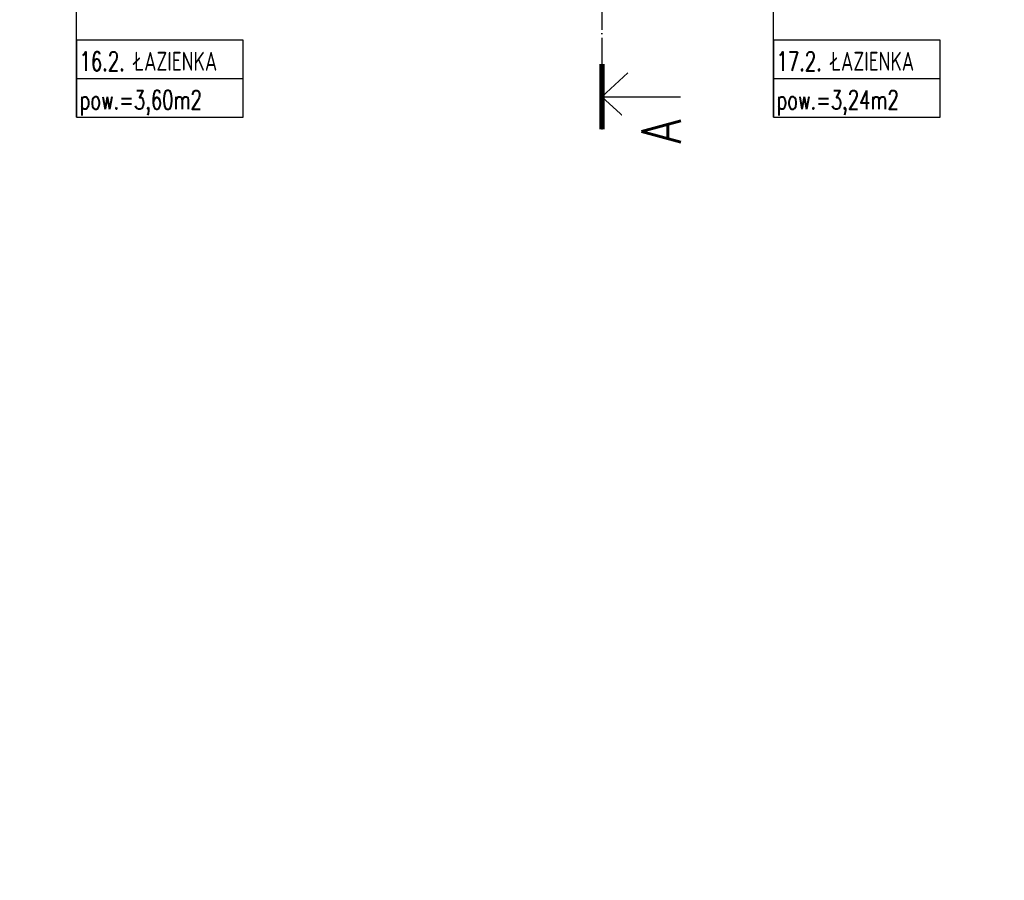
# Model space of a CAD drawing. Header units: inches. Extents: x -23201 to -18535, y -9985 to 4139.
# Tile 6 of 25: x -22916 to -22164, y -4091 to -3434. Entities that reach past the tile are written whole.
import ezdxf

# ---------------------------------------------------------------- set-up
doc = ezdxf.new("R2010")
doc.units = ezdxf.units.IN
doc.header["$MEASUREMENT"] = 0
doc.linetypes.add('ACAD_ISO04W100', pattern=[30, 24, -3, 0, -3])
for name, color, linetype in [('11_opisy_tekst', 252, 'Continuous'), ('opisy', 252, 'Continuous'), ('P_linia przekroju', 252, 'Continuous'), ('P_opis', 252, 'Continuous')]:
    doc.layers.add(name, color=color, linetype=linetype)
doc.styles.add('OPISY POM_50', font='simplex.shx', dxfattribs={"width": 0.7, "height": 0.13})
doc.styles.get("Standard").update_dxf_attribs({"font": 'arial.ttf'})

msp = doc.modelspace()

# ---------------------------------------------------------------- linework, layer by layer
at = {"layer": 'opisy'}
for p, q in [((-22872.53, -3479.44), (-22745.33, -3479.44)), ((-22340.6, -3479.44), (-22213.4, -3479.44))]:
    msp.add_line(p, q, dxfattribs=at)
for points in [[(-22872.53, -3508.87), (-22872.53, -3287.3)], [(-22340.6, -3508.87), (-22340.6, -3303.29)]]:
    msp.add_lwpolyline(points, dxfattribs=at)
for points in [[(-22872.53, -3508.87), (-22745.33, -3508.87), (-22745.33, -3450), (-22872.53, -3450)], [(-22340.6, -3508.87), (-22213.4, -3508.87), (-22213.4, -3450), (-22340.6, -3450)]]:
    msp.add_lwpolyline(points, close=True, dxfattribs=at)
at = {"layer": 'P_linia przekroju', "linetype": 'ACAD_ISO04W100'}
msp.add_line((-22471.46, -2545.16), (-22471.46, -3518.21), dxfattribs=at)
at = {"layer": 'P_linia przekroju', "const_width": 4}
msp.add_lwpolyline([(-22471.46, -3518.21), (-22471.46, -3468.21)], dxfattribs=at)

# ---------------------------------------------------------------- texts
at = {"layer": '11_opisy_tekst', "style": 'OPISY POM_50', "width": 0.7}
for s, p in [('16.2. ŁAZIENKA', (-22870.16, -3473.36)), ('17.2. ŁAZIENKA', (-22338.24, -3473.36)), ('pow.=3,60m2', (-22870.16, -3502.79)), ('pow.=3,24m2', (-22338.24, -3502.79))]:
    msp.add_text(s, height=14.4, dxfattribs=at).set_placement(p)
at = {"layer": 'P_opis', "linetype": 'Continuous', "insert": (-22441.28, -4652.85), "char_height": 30, "width": 1995.0376, "attachment_point": 1, "rotation": 90, "line_spacing_factor": 0.8, "bg_fill": 2}
msp.add_mtext('{\\Fsimplex.shx|c0;\\W0.8;A}', dxfattribs=at)
at = {"layer": 'P_opis', "linetype": 'Continuous', "extrusion": (0, 0, -1), "char_height": 15, "width": 665.0125, "attachment_point": 7, "text_direction": (0, -1, 0), "bg_fill": 2}
for insert in [(-22171.87, -3146.09), (-22893.37, -3282.09)]:
    msp.add_mtext('{\\Fsimplex.shx|c0;\\W0.8;W}', dxfattribs=dict(at, insert=insert))

# ---------------------------------------------------------------- next in the draw order: linework, layer by layer
at = {"layer": 'P_linia przekroju'}
for q in [(-22451.73, -3474.97), (-22411.46, -3493.21), (-22451.73, -3511.45)]:
    msp.add_line((-22471.46, -3493.21), q, dxfattribs=at)

# ---------------------------------------------------------------- next in the draw order: texts
at = {"layer": 'P_opis', "linetype": 'Continuous', "extrusion": (0, 0, -1), "insert": (-22441.28, -3510.52), "char_height": 30, "width": 1995.0376, "attachment_point": 1, "text_direction": (0, -1, 0), "line_spacing_factor": 0.8, "bg_fill": 2}
msp.add_mtext('{\\Fsimplex.shx|c0;\\W0.8;A}', dxfattribs=at)

doc.saveas('drawing.dxf')
